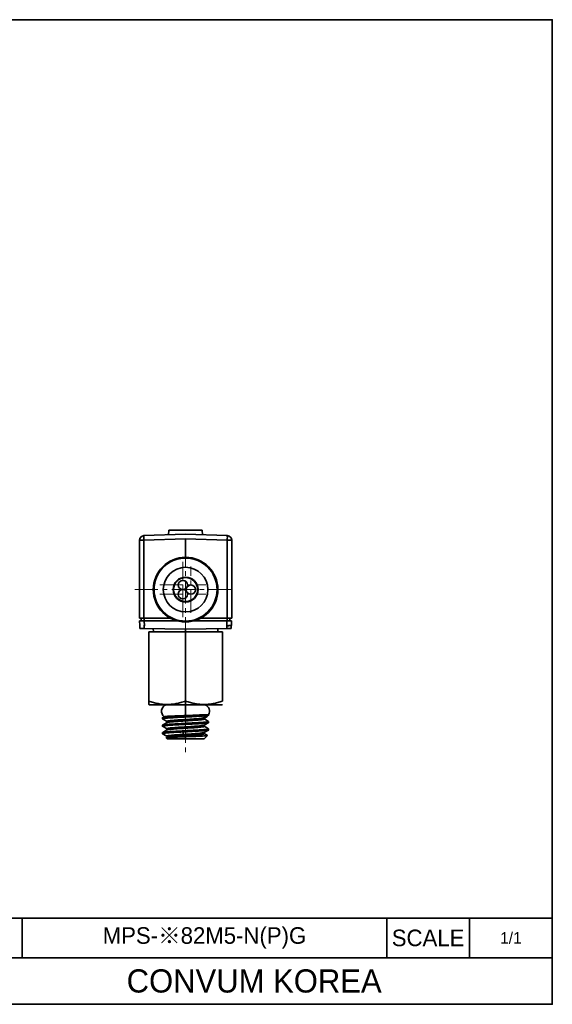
# Model space of a CAD drawing. Header units: millimetres. Extents: x 0 to 151, y 0 to 107.
# Tile 3 of 3: x 93 to 151, y 0 to 107. Entities that reach past the tile are written whole.
import ezdxf

# ---------------------------------------------------------------- set-up
doc = ezdxf.new("R2010")
doc.units = ezdxf.units.MM
doc.linetypes.add('CENTERX2', pattern=[4, 2.5, -0.5, 0.5, -0.5])
doc.layers.add('외형선', color=7, linetype='Continuous', lineweight=35)
doc.layers.add('중심선2', color=1, linetype='CENTERX2', lineweight=15)

msp = doc.modelspace()

# ---------------------------------------------------------------- linework, layer by layer
at = {"layer": '외형선'}
for p, q in [((109.21295664, 50.84633654), (109.2309063, 51.36034732)), ((109.21295664, 50.84633654), (109.2309063, 51.36034732)), ((109.2309063, 51.36034732), (112.86106476, 51.36034732)), ((109.2309063, 51.36034732), (112.86106476, 51.36034732)), ((112.87901441, 50.84633654), (112.86106476, 51.36034732)), ((112.87901441, 50.84633654), (112.86106476, 51.36034732)), ((106.04598553, 50.25289909), (106.52853578, 50.25289909)), ((106.04598553, 41.81034732), (106.04598553, 50.25289909)), ((106.04598553, 50.25289909), (106.52853578, 50.25289909)), ((106.04598553, 41.81034732), (106.04598553, 50.25289909)), ((111.04598553, 50.91034732), (106.52853578, 50.7525945)), ((111.04598553, 50.91034732), (106.52853578, 50.7525945)), ((111.04598553, 50.41065191), (106.52853578, 50.25289909)), ((111.04598553, 50.41065191), (106.52853578, 50.25289909)), ((106.52853578, 41.81034732), (106.52853578, 50.25289909)), ((106.52853578, 41.81034732), (106.52853578, 50.25289909)), ((115.56343527, 50.7525945), (111.04598553, 50.91034732)), ((115.56343527, 50.7525945), (111.04598553, 50.91034732)), ((115.56343527, 50.25289909), (111.04598553, 50.41065191)), ((111.04598553, 48.41034732), (111.04598553, 50.41065191)), ((111.04598553, 48.41034732), (111.04598553, 50.41065191)), ((115.56343527, 50.25289909), (111.04598553, 50.41065191)), ((115.56343527, 50.25289909), (115.56343527, 41.81034732)), ((116.04598553, 50.25289909), (115.56343527, 50.25289909)), ((115.56343527, 50.25289909), (115.56343527, 41.81034732)), ((116.04598553, 50.25289909), (115.56343527, 50.25289909)), ((116.04598553, 50.25289909), (116.04598553, 41.81034732)), ((116.04598553, 50.25289909), (116.04598553, 41.81034732)), ((111.04598553, 46.21034732), (111.04598553, 46.26031732)), ((111.04598553, 46.21034732), (111.04598553, 46.26031732)), ((111.94598553, 45.84843047), (111.94598553, 45.91429927)), ((111.94598553, 45.84843047), (111.94598553, 45.91429927)), ((109.89547349, 45.51559278), (109.83975187, 45.5165654)), ((109.89547349, 45.51559278), (109.83975187, 45.5165654)), ((112.04598553, 45.74100971), (112.04598553, 45.81278224)), ((112.04598553, 45.74100971), (112.04598553, 45.81278224)), ((112.19649756, 45.51559278), (112.25221918, 45.5165654)), ((112.19649756, 45.51559278), (112.25221918, 45.5165654)), ((109.89547349, 44.30510186), (109.83975187, 44.30412924)), ((109.89547349, 44.30510186), (109.83975187, 44.30412924)), ((112.19649756, 44.30510186), (112.25221918, 44.30412924)), ((112.19649756, 44.30510186), (112.25221918, 44.30412924)), ((110.59598553, 43.69071623), (110.59598553, 43.64092292)), ((110.59598553, 43.69071623), (110.59598553, 43.64092292)), ((111.49598553, 43.69071623), (111.49598553, 43.64095985)), ((111.49598553, 43.69071623), (111.49598553, 43.64095985)), ((106.52853578, 41.81034732), (106.04598553, 41.81034732)), ((106.52853578, 41.81034732), (106.04598553, 41.81034732)), ((106.24598553, 41.81034732), (106.24598553, 41.51034732)), ((106.24598553, 41.81034732), (106.24598553, 41.51034732)), ((106.52853578, 41.81034732), (109.42117785, 41.81034732)), ((106.52853578, 41.81034732), (109.42117785, 41.81034732)), ((106.54530029, 41.81034732), (106.54530029, 41.51034732)), ((106.54530029, 41.81034732), (106.54530029, 41.51034732)), ((112.67079321, 41.81034732), (115.56343527, 41.81034732)), ((112.67079321, 41.81034732), (115.56343527, 41.81034732)), ((115.54667076, 41.81034732), (115.54667076, 41.51034732)), ((115.54667076, 41.81034732), (115.54667076, 41.51034732)), ((116.04598553, 41.81034732), (115.56343527, 41.81034732)), ((116.04598553, 41.81034732), (115.56343527, 41.81034732)), ((115.84598553, 41.81034732), (115.84598553, 41.51034732)), ((115.84598553, 41.81034732), (115.84598553, 41.51034732)), ((106.06170786, 41.51034732), (106.08770188, 41.01435183)), ((106.06170786, 41.51034732), (106.08770188, 41.01435183)), ((106.08770188, 41.01435183), (106.08791175, 41.01034732)), ((106.08770188, 41.01435183), (106.08791175, 41.01034732)), ((106.56102263, 41.51034732), (106.54530029, 41.51034732)), ((106.56102263, 41.51034732), (106.58775486, 41.00026592)), ((106.56102263, 41.51034732), (110.21532314, 41.51034732)), ((106.56102263, 41.51034732), (106.58775486, 41.00026592)), ((106.56102263, 41.51034732), (110.21532314, 41.51034732)), ((111.04598553, 40.61034732), (106.56102263, 40.70080509)), ((111.04598553, 40.61034732), (106.56102263, 40.70080509)), ((107.54999127, 40.68085846), (107.55593491, 40.34034732)), ((111.04598553, 40.61034732), (115.53094842, 40.70080509)), ((111.04598553, 40.61034732), (115.53094842, 40.70080509)), ((111.04598553, 40.61034732), (111.04598553, 40.34034732)), ((111.04598553, 40.61034732), (111.04598553, 40.34034732)), ((111.87664791, 41.51034732), (115.53094842, 41.51034732)), ((111.87664791, 41.51034732), (115.53094842, 41.51034732)), ((114.53603614, 40.34034732), (114.54197978, 40.68085846)), ((115.53094842, 41.51034732), (115.50421619, 41.00026592)), ((115.53094842, 41.51034732), (115.50421619, 41.00026592)), ((115.54667076, 41.51034732), (115.53094842, 41.51034732)), ((116.00426917, 41.01435183), (116.0040593, 41.01034732)), ((116.00426917, 41.01435183), (116.0040593, 41.01034732)), ((116.03026319, 41.51034732), (116.00426917, 41.01435183)), ((116.03026319, 41.51034732), (116.00426917, 41.01435183)), ((107.04598553, 40.34034732), (111.04598553, 40.34034732)), ((107.04598553, 32.82648042), (107.04598553, 40.34034732)), ((107.04598553, 40.34034732), (111.04598553, 40.34034732)), ((107.04598553, 32.82648042), (107.04598553, 40.34034732)), ((111.04598553, 32.82648042), (111.04598553, 40.34034732)), ((111.04598553, 40.34034732), (115.04598553, 40.34034732)), ((111.04598553, 40.34034732), (115.04598553, 40.34034732)), ((111.04598553, 32.82648042), (111.04598553, 40.34034732)), ((115.04598553, 32.82648042), (115.04598553, 40.34034732)), ((115.04598553, 32.82648042), (115.04598553, 40.34034732)), ((107.04598553, 32.46921483), (107.09598553, 32.44034732)), ((111.04598553, 32.44034732), (107.09598553, 32.44034732)), ((111.04598553, 32.44034732), (107.09598553, 32.44034732)), ((111.04598553, 32.82648042), (111.04598553, 32.44034732)), ((111.04598553, 32.82648042), (111.04598553, 32.44034732)), ((114.99598553, 32.44034732), (111.04598553, 32.44034732)), ((114.99598553, 32.44034732), (111.04598553, 32.44034732)), ((111.04598553, 32.44034732), (111.04598553, 31.26767116)), ((111.04598553, 32.44034732), (111.04598553, 31.26767116)), ((114.99598553, 32.44034732), (115.04598553, 32.46921483)), ((108.54598553, 31.02808168), (108.54598553, 30.91261334)), ((110.46237314, 31.19807679), (110.48221069, 31.24713871)), ((110.46237451, 31.19806943), (110.48221201, 31.24713158)), ((113.54598553, 31.36618158), (113.11698321, 31.36618158)), ((113.54598553, 31.36618158), (113.11698321, 31.36618158)), ((113.54598553, 31.3126116), (113.54598553, 31.36618158)), ((108.54598553, 30.22808235), (108.54598553, 30.11261229)), ((111.04598553, 30.42808235), (111.04598553, 30.31261229)), ((111.04598553, 30.42808235), (111.04598553, 30.31261229)), ((113.54598553, 30.51261229), (113.54598553, 30.62808235)), ((108.54598553, 29.42808145), (108.54598553, 29.31261288)), ((108.93517461, 28.85115824), (109.04598553, 28.74034732)), ((110.80604407, 29.23287283), (110.75214246, 29.49764746)), ((110.75254813, 29.49575426), (110.75214359, 29.49774157)), ((110.80644874, 29.23096552), (110.75254813, 29.49575426)), ((110.78397801, 28.96946096), (110.8064457, 29.07982367)), ((110.78398078, 28.96946602), (110.80644823, 29.07982829)), ((110.80644786, 29.23088935), (110.80604407, 29.23287283)), ((111.04598553, 28.74034732), (111.04598553, 28.9789818)), ((111.04598553, 28.74034732), (111.04598553, 28.9789818)), ((113.04598553, 28.74034732), (113.40989802, 29.10425981)), ((113.54598553, 29.71261272), (113.54598553, 29.82808325)), ((111.04598553, 28.74034732), (109.04598553, 28.74034732)), ((111.04598552, 28.74034732), (109.04598553, 28.74034732)), ((113.04598553, 28.74034732), (111.04598552, 28.74034732)), ((113.04598553, 28.74034732), (111.04598553, 28.74034732)), ((150.7875264, 9.33446592), (86.1643008, 9.33446592)), ((93.3446592, 5.02625088), (93.3446592, 9.33446592)), ((132.8366304, 5.02625088), (132.8366304, 9.33446592)), ((141.8120784, 5.02625088), (141.8120784, 9.33446592)), ((150.7875264, 5.02625088), (86.1643008, 5.02625088))]:
    msp.add_line(p, q, dxfattribs=at)
msp.add_lwpolyline([(0, 0), (0, 106.62832224), (150.7875264, 106.62832224), (150.7875264, 0)], close=True, dxfattribs=at)
for points in [[(106.56102263, 41.51034732), (106.45545458, 41.51034732), (106.35553184, 41.51034732), (106.30149714, 41.51034732), (106.25227683, 41.51034732), (106.20787091, 41.51034732), (106.14945824, 41.51034732), (106.10587445, 41.51034732), (106.0923791, 41.51034732), (106.08133746, 41.51034732), (106.07274951, 41.51034732), (106.06170786, 41.51034732)], [(106.08859581, 41.01035324), (106.08791175, 41.01034732)], [(106.08791338, 41.0103163), (106.08791175, 41.01034732)], [(106.08791338, 41.0103163), (106.09313223, 41.01016723), (106.11059085, 41.00972023), (106.11598851, 41.00959028)], [(106.08791338, 41.0103163), (106.08812839, 41.00621351)], [(106.08791338, 41.0103163), (106.08812839, 41.00621351)], [(106.08812839, 41.00621351), (106.10365072, 40.71002988)], [(106.08812839, 41.00621351), (106.10365072, 40.71002988)], [(106.08816957, 41.01034212), (106.08916479, 41.01032205)], [(106.48255873, 41.00232819), (106.56103688, 41.00078157)], [(106.54670239, 41.00109392), (106.56103706, 41.0008048)], [(106.56103687, 41.00078157), (106.56102263, 40.70080509)], [(106.56103688, 41.00078157), (106.56102263, 40.70080509)], [(106.58775486, 41.00026592), (106.56103687, 41.00078157)], [(106.58775486, 41.00026592), (106.5610605, 41.00081995)], [(115.53091055, 41.00081995), (115.50421619, 41.00026592)], [(115.53093418, 41.00078157), (115.50421619, 41.00026592)], [(115.53093399, 41.0008048), (115.6223339, 41.00264825), (115.7107488, 41.00443151), (115.7923798, 41.00607793), (115.86554972, 41.0075537), (115.92425436, 41.00873773), (115.96860897, 41.00963232), (115.99500336, 41.01016467), (116.00380148, 41.01034212)], [(115.53093417, 41.00078157), (115.57771091, 41.00171108)], [(115.53093417, 41.00078157), (115.53094842, 40.70080509)], [(115.53093418, 41.00078157), (115.53094842, 40.70080509)], [(115.53093418, 41.00078157), (115.53094842, 40.70080509)], [(116.03026319, 41.51034732), (116.01922154, 41.51034732), (115.9860966, 41.51034732), (115.95764836, 41.51034732), (115.92364954, 41.51034732), (115.88410014, 41.51034732), (115.81401591, 41.51034732), (115.73643922, 41.51034732), (115.70314674, 41.51034732), (115.66947186, 41.51034732), (115.63541459, 41.51034732), (115.53094842, 41.51034732)], [(115.57771091, 41.00171108), (115.64519633, 41.00301618), (115.74703502, 41.00495286), (115.83251426, 41.0065916), (115.89989349, 41.00793241), (115.94909973, 41.00897529), (115.9813802, 41.00972023), (115.99883882, 41.01016723), (116.00405768, 41.0103163)], [(116.00384266, 41.00621351), (115.98832033, 40.71002988)], [(116.00384266, 41.00621351), (115.98832033, 40.71002988)], [(116.0040593, 41.01034732), (116.00337524, 41.01035324)], [(116.00405768, 41.0103163), (116.00384266, 41.00621351)], [(116.00405768, 41.0103163), (116.00384266, 41.00621351)], [(116.0040593, 41.01034732), (116.00405768, 41.0103163)], [(113.54598553, 31.3126116), (113.54592379, 31.31171748), (113.52976723, 31.29810145), (113.48523279, 31.28448542), (113.41282929, 31.27086939), (113.31338394, 31.25725337), (113.18803294, 31.24363734), (113.03820846, 31.23002131), (112.8656223, 31.21640529), (112.67224628, 31.20278926), (112.46028978, 31.18917323), (112.23217448, 31.17555721), (111.99050664, 31.16194118), (111.73804738, 31.14832515), (111.47768113, 31.13470913), (111.21238264, 31.1210931), (110.94518302, 31.10747707), (110.67913509, 31.09386105), (110.41727853, 31.08024502), (110.16260512, 31.06662899), (109.91802457, 31.05301297), (109.68633129, 31.03939694), (109.47017243, 31.02578091), (109.27201766, 31.01216489), (109.09413097, 30.99854886), (108.93854474, 30.98493283), (108.80703661, 30.9713168), (108.70110908, 30.95770078), (108.62197241, 30.94408475), (108.57053075, 30.93046872), (108.54737185, 30.9168527), (108.54598553, 30.91261334)], [(108.55107402, 31.03620735), (108.54598553, 31.02808168)], [(113.53622059, 31.30151551), (113.52977724, 31.29823656), (113.48545703, 31.28462053), (113.41295975, 31.27100449), (113.31332567, 31.25738845), (113.18797466, 31.24377242), (113.03832788, 31.23015638), (112.86581536, 31.21654034), (112.67229662, 31.2029243), (112.46024438, 31.18930827), (112.23217839, 31.17569223), (111.99061839, 31.16207619), (111.73815037, 31.14846015), (111.47771388, 31.13484412), (111.21236602, 31.12122808), (110.94516396, 31.10761204), (110.67916274, 31.09399601), (110.41735297, 31.08037997), (110.16265065, 31.06676393), (109.91796764, 31.05314789), (109.6862158, 31.03953186), (109.47018066, 31.02591582), (109.27211782, 31.01229978), (109.09414396, 30.99868375), (108.93837575, 30.98506771), (108.80689944, 30.97145167), (108.70117495, 30.95783563), (108.62207404, 30.9442196), (108.57044573, 30.93060356), (108.54713893, 30.91698752), (108.55271025, 30.90337149), (108.55550966, 30.90161807)], [(108.55417908, 31.03839357), (108.55107402, 31.03620735)], [(108.74554349, 31.14935491), (108.55267388, 31.03752973)], [(108.56205303, 31.04252551), (108.55417908, 31.03839357)], [(108.74503692, 31.14906106), (108.74627636, 31.14972746), (108.7627275, 31.1549835), (108.79119414, 31.16029874), (108.84356781, 31.16702605), (108.91434218, 31.17384586), (109.0032243, 31.18075817), (109.10974998, 31.18776298), (109.23315145, 31.1948603), (109.37260154, 31.20205012), (109.52719693, 31.20933244), (109.69575335, 31.21670726), (109.87696622, 31.22417459), (110.06948547, 31.23173442), (110.27179184, 31.23938675), (110.48221202, 31.24713158)], [(109.07214736, 30.67784975), (109.08061863, 30.67991291), (109.15108475, 30.6938451), (109.2441212, 30.70777728), (109.35891844, 30.72170947), (109.49400497, 30.73564166), (109.64753632, 30.74957385), (109.81766379, 30.76350603), (110.00253338, 30.77743822), (110.20002232, 30.79137041), (110.40761803, 30.80530259), (110.62277736, 30.81923478), (110.84295718, 30.83316697), (111.06559323, 30.84709915), (111.28803662, 30.86103134), (111.50761734, 30.87496353), (111.72166536, 30.88889571), (111.92753128, 30.9028279), (112.12282902, 30.91676009), (112.30535434, 30.93069227), (112.47290659, 30.94462446), (112.50282237, 30.94726757)], [(109.07214818, 30.67784975), (109.08060298, 30.67991604), (109.15094148, 30.6938481), (109.2441188, 30.70778017), (109.35905255, 30.72171223), (109.49407348, 30.7356443), (109.64748463, 30.74957637), (109.81758904, 30.76350843), (110.00256952, 30.7774405), (110.20008211, 30.79137256), (110.4076386, 30.80530463), (110.62275077, 30.81923669), (110.8429273, 30.83316876), (111.06558788, 30.84710083), (111.28805276, 30.86103289), (111.50763698, 30.87496496), (111.72165555, 30.88889702), (111.92748607, 30.90282909), (112.12280116, 30.91676115), (112.30536038, 30.93069322), (112.47292332, 30.94462528), (112.50282627, 30.94726757)], [(109.88994429, 31.22474092), (110.00499597, 31.22928062), (110.23630446, 31.23809454), (110.48220969, 31.24714407)], [(110.46237212, 31.19808235), (110.71101922, 31.21106375), (110.9621364, 31.22418137), (111.21497532, 31.23753252), (111.46613173, 31.25107664), (111.71216742, 31.26476663), (111.95063686, 31.27860251), (112.18400622, 31.29288597), (112.40433604, 31.30729464), (112.60954944, 31.32182854), (112.79778213, 31.33648767), (112.96700641, 31.35123592)], [(110.46237314, 31.19807679), (110.71138582, 31.21103785), (110.96368208, 31.22418939), (111.21663469, 31.23753142), (111.46762862, 31.25106394), (111.71406557, 31.26478695), (111.95345861, 31.27870045), (112.18351139, 31.29280443), (112.40196956, 31.3070989), (112.60660563, 31.32158385), (112.79522441, 31.3362593), (112.96587015, 31.35112523), (112.96705587, 31.35123538)], [(110.48220969, 31.24714407), (110.54479078, 31.24944266)], [(110.48221069, 31.24713872), (110.54479808, 31.24945049)], [(110.54479078, 31.24944266), (110.66727891, 31.25391757), (110.70507686, 31.2552936)], [(110.54479808, 31.24945049), (110.66730964, 31.25392913), (110.70507909, 31.25529915)], [(110.70507686, 31.2552936), (110.85559473, 31.26076026), (111.04598553, 31.26767116)], [(110.70507909, 31.25529915), (110.85561206, 31.26071955), (111.04599426, 31.26750997)], [(111.04598553, 31.26767116), (111.25336624, 31.27538046), (111.45861298, 31.283184), (111.6602697, 31.29108083), (111.85695789, 31.29906999), (112.04738454, 31.30715047), (112.230349, 31.31532126), (112.40474852, 31.3235813), (112.56958265, 31.33192951), (112.72392327, 31.34036291)], [(111.04599426, 31.26750997), (111.05007059, 31.26766036)], [(111.05007059, 31.26766036), (111.24937144, 31.27507963), (111.45135411, 31.28276801), (111.65052341, 31.29057512), (111.84552067, 31.29850095), (112.03511534, 31.30654551), (112.2181261, 31.31470879), (112.39340225, 31.32299079), (112.55982489, 31.33139151), (112.71630796, 31.33991096), (112.72420167, 31.34035997)], [(112.50282237, 30.94726757), (112.62328876, 30.95855665), (112.75462677, 30.97248883), (112.86562042, 30.98642102), (112.95502855, 31.00035321), (113.02161002, 31.01428539)], [(112.50282627, 30.94726757), (112.62326282, 30.95855735), (112.75457928, 30.97248941), (112.86558272, 30.98642148), (112.95501298, 31.00035354), (113.02160989, 31.01428561)], [(112.72392327, 31.34036291), (112.72395637, 31.34036479), (112.86708223, 31.34888601), (112.99720844, 31.35741784)], [(112.72420167, 31.34035997), (112.86183516, 31.34854913), (112.99562238, 31.35730603), (112.99723498, 31.35741745)], [(112.96700641, 31.35123592), (112.96739493, 31.35127201), (113.11698321, 31.36618158)], [(112.96705587, 31.35123538), (113.11698324, 31.36618165)], [(113.02431685, 31.00469806), (113.01403681, 31.00451356), (112.99363132, 31.00435257), (112.97484885, 31.00434887)], [(113.46294886, 31.25886112), (113.44762713, 31.25034361), (113.41444592, 31.23531076), (113.36219631, 31.21589661), (113.3048886, 31.19721765), (113.24633976, 31.17928962), (113.20352398, 31.16634508), (113.16286585, 31.15383663), (113.12524764, 31.1417694), (113.09136535, 31.13014813), (113.0655125, 31.12048449), (113.04293288, 31.11113453), (113.02377344, 31.10210308), (113.01550061, 31.09770825), (113.00810251, 31.09339477), (113.00157596, 31.08916319), (112.99591327, 31.08501407), (112.98712658, 31.0769653), (112.97909594, 31.06187998), (112.98073136, 31.05068371), (112.98822388, 31.04012054), (112.99941596, 31.03051935), (113.01160545, 31.021901), (113.02161015, 31.01428516)], [(112.99720844, 31.35741784), (112.99828131, 31.35749201), (113.11698321, 31.36618158)], [(112.99723498, 31.35741745), (113.11698324, 31.36618165)], [(113.02160989, 31.01428561), (113.02492725, 31.01265194), (113.0305566, 31.01114558), (113.03735272, 31.00975298), (113.04387413, 31.00847385), (113.04838707, 31.00732277), (113.04929612, 31.00673785)], [(113.02161015, 31.01428516), (113.02777881, 31.01164739), (113.03766731, 31.00945216), (113.04021884, 31.00896675), (113.0426421, 31.00850529), (113.04484788, 31.00806712), (113.04674166, 31.0076516), (113.04822373, 31.00725812), (113.04918916, 31.00688609), (113.04952789, 31.00653496), (113.04912482, 31.00620418), (113.04831343, 31.00597944)], [(113.04360353, 31.00553305), (113.03946915, 31.0052468), (113.02908212, 31.00482235), (113.02431685, 31.00469806)], [(113.07017261, 30.90958828), (113.05963495, 30.91871075), (113.05052877, 30.9315483), (113.04461504, 30.94454193), (113.04141204, 30.9562317), (113.04017044, 30.96596405), (113.04012989, 30.97398844), (113.0418503, 30.98654057), (113.04377348, 30.99360124), (113.04624601, 31.00025755), (113.0480041, 31.00414038)], [(113.04929612, 31.00673785), (113.04886695, 31.00633097), (113.04585751, 31.00575818), (113.04360353, 31.00553305)], [(113.45728461, 31.25575082), (113.53428228, 31.30039193)], [(108.54598553, 30.11261229), (108.55802371, 30.12511229), (108.59402233, 30.13761229), (108.65363469, 30.15011229), (108.73628669, 30.16261229), (108.84118237, 30.17511229), (108.9673115, 30.18761229), (109.11345939, 30.20011229), (109.27821857, 30.21261229), (109.46000232, 30.22511229), (109.65705994, 30.23761229), (109.86749368, 30.25011229), (110.08927695, 30.26261229), (110.32027383, 30.27511229), (110.55825972, 30.28761229), (110.80094268, 30.30011229), (111.04598553, 30.31261229)], [(108.55802371, 30.24058235), (108.54598553, 30.22808235)], [(108.55838074, 30.09992813), (108.55802371, 30.10011229), (108.54598553, 30.11261229)], [(108.55563074, 30.23926993), (108.54599617, 30.22807224)], [(108.55565265, 30.10161126), (108.54606001, 30.1126897), (108.55791536, 30.12518507), (108.59399505, 30.13768044), (108.6538114, 30.15017581), (108.73652289, 30.16267119), (108.84128508, 30.17516656), (108.96725351, 30.18766193), (109.11347418, 30.2001573), (109.27838281, 30.21265268), (109.4602039, 30.22514805), (109.65716178, 30.23764342), (109.8674808, 30.25013879), (110.08928729, 30.26263417), (110.32035153, 30.27512954), (110.55836296, 30.28762491), (110.80101107, 30.30012028), (111.04598535, 30.31261566)], [(108.55267925, 30.90325853), (108.78785774, 30.7668977), (109.01643957, 30.63423164)], [(108.55273694, 30.1033014), (108.78778367, 29.96700122), (109.01359539, 29.83593168)], [(109.02258064, 30.51014634), (108.78781484, 30.37389332), (108.55281901, 30.23764029)], [(111.04598569, 30.42807912), (110.80094673, 30.41557848), (110.5582565, 30.40307785), (110.32027172, 30.39057721), (110.08929336, 30.37807658), (109.86749968, 30.36557594), (109.65705253, 30.35307531), (109.46002559, 30.34057467), (109.27823405, 30.32807404), (109.11344596, 30.3155734), (108.96733552, 30.30307277), (108.84120596, 30.29057214), (108.73626893, 30.2780715), (108.65365394, 30.26557087), (108.59405123, 30.25307023), (108.55800469, 30.2405696), (108.55563074, 30.23926993)], [(111.04598553, 30.42808235), (110.80094268, 30.41558235), (110.55825972, 30.40308235), (110.32027383, 30.39058235), (110.08927695, 30.37808235), (109.86749368, 30.36558235), (109.65705994, 30.35308235), (109.46000232, 30.34058235), (109.27821857, 30.32808235), (109.11345939, 30.31558235), (108.9673115, 30.30308235), (108.84118237, 30.29058235), (108.73628669, 30.27808235), (108.65363469, 30.26558235), (108.59402233, 30.25308235), (108.55802371, 30.24058235)], [(109.00810057, 30.644703), (109.01051069, 30.6520519), (109.03362595, 30.66598397), (109.07214818, 30.67784975)], [(109.01933891, 30.63245011), (109.01175753, 30.63811984), (109.00810057, 30.644703)], [(109.01970568, 29.83238292), (109.0083233, 29.84398171), (109.0169246, 29.85791389), (109.0500443, 29.87184608), (109.10714195, 29.88577827), (109.18726822, 29.89971045), (109.28946997, 29.91364264), (109.41278451, 29.92757483), (109.55582803, 29.94150701), (109.71663802, 29.9554392), (109.89320994, 29.96937139), (110.08353928, 29.98330357), (110.28551466, 29.99723576), (110.49662232, 30.01116795), (110.71425378, 30.02510013), (110.93580059, 30.03903232), (111.15865326, 30.05296451), (111.38018986, 30.06689669), (111.59778038, 30.08082888), (111.80879465, 30.09476107), (112.01060513, 30.10869325), (112.20078226, 30.12262544), (112.37722931, 30.13655763), (112.53788152, 30.15048981), (112.6806741, 30.164422), (112.80368634, 30.17835419), (112.90567855, 30.19228637), (112.9856122, 30.20621856), (113.04244877, 30.22015075), (113.07257092, 30.23242023)], [(109.02000729, 30.63215986), (109.01189007, 30.63811635), (109.01036354, 30.65204854), (109.03346438, 30.66598072), (109.07214736, 30.67784975)], [(109.01737797, 30.50704443), (109.01983062, 30.50854935)], [(109.0277125, 30.51416133), (109.01974385, 30.50835091)], [(109.01983062, 30.50854935), (109.02645757, 30.51196836)], [(109.01983956, 29.70853117), (109.03248956, 29.71456744), (109.08388518, 29.72968038), (109.16297212, 29.74479332), (109.26850371, 29.75990626), (109.39905326, 29.7750192), (109.55281588, 29.79013215), (109.72753456, 29.80524509), (109.92085414, 29.82035803), (110.12999124, 29.83547097), (110.35200219, 29.85058391), (110.58380719, 29.86569686), (110.82209795, 29.8808098), (111.06353876, 29.89592274), (111.30474418, 29.91103568), (111.54230254, 29.92614862), (111.77286363, 29.94126157), (111.99322537, 29.95637451), (112.20022725, 29.97148745), (112.39099389, 29.98660039), (112.56286401, 30.00171333), (112.71332766, 30.01682628), (112.84038565, 30.03193922), (112.94216772, 30.04705216), (113.01724349, 30.0621651), (113.06464526, 30.07727805), (113.08355919, 30.09239099), (113.08364239, 30.09694663)], [(109.02141993, 30.63119725), (109.03010106, 30.62395726), (109.0383348, 30.61358024), (109.04410791, 30.60322898), (109.04775435, 30.59407037), (109.05005421, 30.58554577), (109.05165496, 30.5716963), (109.04935569, 30.55191682), (109.04728962, 30.54504021), (109.04256485, 30.53405588), (109.03372162, 30.52050611), (109.0277125, 30.51416133)], [(109.02645757, 30.51196836), (109.03497143, 30.51555336), (109.08824044, 30.53066631), (109.16901688, 30.54577925), (109.27627941, 30.56089219), (109.40838351, 30.57600513), (109.56355779, 30.59111807), (109.73960893, 30.60623102), (109.93399973, 30.62134396), (110.14408446, 30.6364569), (110.36683914, 30.65156984), (110.59914487, 30.66668279), (110.8377571, 30.68179573), (111.07928791, 30.69690867), (111.32034514, 30.71202161), (111.55755698, 30.72713455), (111.78756067, 30.7422475), (112.00711663, 30.75736044), (112.21318288, 30.77247338), (112.40277979, 30.78758632), (112.57330776, 30.80269926), (112.72236062, 30.81781221), (112.84776654, 30.83292515), (112.9478856, 30.84803809), (113.02119224, 30.86315103), (113.06670548, 30.87826397), (113.07251918, 30.88134456)], [(111.04598535, 30.31261566), (111.29096989, 30.32511976), (111.53364016, 30.33762386), (111.77166646, 30.35012797), (112.00271909, 30.36263207), (112.22447094, 30.37513617), (112.43477439, 30.38764028), (112.63177366, 30.40014438), (112.81363969, 30.41264848), (112.97854342, 30.42515259), (113.12467025, 30.43765669), (113.25061642, 30.45016079), (113.3554376, 30.4626649), (113.43821366, 30.475169), (113.49802446, 30.4876731), (113.53398977, 30.50017721), (113.53683522, 30.50176993)], [(113.54598553, 30.62808235), (113.53394734, 30.61558235), (113.49794873, 30.60308235), (113.43833637, 30.59058235), (113.35568436, 30.57808235), (113.25078869, 30.56558235), (113.12465956, 30.55308235), (112.97851166, 30.54058235), (112.81375248, 30.52808235), (112.63196874, 30.51558235), (112.43491111, 30.50308235), (112.22447737, 30.49058235), (112.00269411, 30.47808235), (111.77169722, 30.46558235), (111.53371133, 30.45308235), (111.29102838, 30.44058235), (111.04598553, 30.42808235)], [(111.04598553, 30.31261229), (111.29102838, 30.32511229), (111.53371133, 30.33761229), (111.77169722, 30.35011229), (112.00269411, 30.36261229), (112.22447737, 30.37511229), (112.43491111, 30.38761229), (112.63196874, 30.40011229), (112.81375248, 30.41261229), (112.97851166, 30.42511229), (113.12465956, 30.43761229), (113.25078869, 30.45011229), (113.35568436, 30.46261229), (113.43833637, 30.47511229), (113.49794873, 30.48761229), (113.53394734, 30.50011229), (113.54598553, 30.51261229)], [(113.4880109, 30.60061032), (113.43834027, 30.59057572), (113.35567056, 30.57807598), (113.25074784, 30.56557624), (113.12465625, 30.5530765), (112.97850452, 30.54057676), (112.81371757, 30.52807703), (112.63195935, 30.51557729), (112.43490895, 30.50307755), (112.22445296, 30.49057781), (112.00268189, 30.47807807), (111.77169751, 30.46557833), (111.53370051, 30.45307859), (111.29101805, 30.44057886), (111.04598569, 30.42807912)], [(113.00425205, 30.21019993), (113.04220916, 30.22015783), (113.07173786, 30.23209895)], [(113.07031571, 30.1096494), (113.06247442, 30.1160172), (113.05511493, 30.12477133), (113.04998372, 30.13305681), (113.04668389, 30.13987629), (113.04478416, 30.14468216), (113.0435119, 30.14851788), (113.04257903, 30.15184951), (113.04030261, 30.1745355), (113.04250358, 30.18879874), (113.0445416, 30.19559216), (113.04917532, 30.20642692), (113.05797896, 30.22000279), (113.0637227, 30.22613875)], [(113.0637227, 30.22613875), (113.07204881, 30.23227721)], [(113.07149765, 30.90890036), (113.06931231, 30.91016946)], [(113.06971732, 30.23076318), (113.30464035, 30.36711997), (113.53977932, 30.50347675)], [(113.07696355, 30.90572619), (113.07149765, 30.90890036)], [(113.07251918, 30.88134456), (113.08383451, 30.89337692), (113.07220437, 30.90848986), (113.07209748, 30.90855202)], [(113.07507464, 30.10683421), (113.07277023, 30.10817243)], [(113.53444695, 29.84034469), (113.30426609, 29.9738135), (113.07507464, 30.10683421)], [(113.53912672, 30.63762817), (113.30410339, 30.77389882), (113.07696355, 30.90572619)], [(113.53630599, 30.63926304), (113.54599541, 30.62807904)], [(113.53772262, 30.63843713), (113.54598553, 30.62808235)], [(113.54599541, 30.62807904), (113.54599542, 30.62807493), (113.54231479, 30.62117136)], [(108.54598553, 29.31261288), (108.54657741, 29.31538294), (108.56000425, 29.32610231), (108.59104112, 29.33682169), (108.63946815, 29.34754106), (108.70494231, 29.35826043), (108.78699978, 29.36897981), (108.88505931, 29.37969918), (108.99842625, 29.39041856), (109.12629755, 29.40113793), (109.26776741, 29.4118573), (109.42183369, 29.42257668), (109.58740502, 29.43329605), (109.76330854, 29.44401543), (109.9482982, 29.4547348), (110.14106358, 29.46545417), (110.34023919, 29.47617355), (110.54441411, 29.48689292), (110.75214203, 29.49761229)], [(108.54598553, 29.42808145), (108.54981485, 29.43513044)], [(108.54620076, 29.42629614), (108.54647168, 29.43060637)], [(108.54653843, 29.31540588), (108.54657212, 29.31548883), (108.55985153, 29.32620405), (108.59091711, 29.33691926), (108.63950632, 29.34763447), (108.70508303, 29.35834969), (108.78710485, 29.3690649), (108.88502942, 29.37978012), (108.99831416, 29.39049533), (109.12627915, 29.40121055), (109.26787272, 29.41192576), (109.42198091, 29.42264097), (109.58748977, 29.43335619), (109.76328538, 29.4440714), (109.94823934, 29.45478662), (110.14104011, 29.46550183), (110.3402506, 29.47621705), (110.54443128, 29.48693226), (110.75214266, 29.49764747)], [(108.55578385, 29.30151632), (108.5509664, 29.30477362), (108.54653843, 29.31540588)], [(108.54981485, 29.43513044), (108.55250716, 29.43728108), (108.58156669, 29.44958944), (108.63363833, 29.4618978), (108.70823585, 29.47420616), (108.80466267, 29.48651452), (108.92201838, 29.49882288), (109.05920716, 29.51113124), (109.21494796, 29.5234396), (109.38778651, 29.53574796), (109.57610891, 29.54805632), (109.77815663, 29.56036468), (109.99204301, 29.57267304), (110.21577084, 29.5849814), (110.44725099, 29.59728976), (110.68432198, 29.60959812), (110.92477008, 29.62190648), (111.16635007, 29.63421483), (111.40680612, 29.64652319), (111.64389292, 29.65883155), (111.87539662, 29.67113991), (112.09915549, 29.68344827), (112.31308013, 29.69575663), (112.51517296, 29.70806499), (112.70354691, 29.72037335), (112.87644297, 29.73268171), (113.03224669, 29.74499007), (113.16950321, 29.75729843), (113.28693088, 29.76960679), (113.38343317, 29.78191515), (113.45810898, 29.79422351), (113.510261, 29.80653187), (113.53940225, 29.81884023), (113.54596798, 29.82760527)], [(108.56827996, 29.44657227), (108.5527797, 29.43758817)], [(108.55294364, 29.30316267), (109.02006933, 29.03215044)], [(108.55559189, 29.43921814), (108.58158559, 29.44957286), (108.63361202, 29.46188107), (108.70824388, 29.47418928), (108.80468572, 29.4864975), (108.92199994, 29.49880571), (109.05920638, 29.51111392), (109.2149699, 29.52342213), (109.38777853, 29.53573034), (109.57610226, 29.54803855), (109.77817273, 29.56034677), (109.99204448, 29.57265498), (110.21576353, 29.58496319), (110.44725846, 29.5972714), (110.684329, 29.60957961), (110.92476801, 29.62188782), (111.16634889, 29.63419604), (111.40681342, 29.64650425), (111.64390059, 29.65881246), (111.8753896, 29.67112067), (112.09915815, 29.68342888), (112.31309873, 29.69573709), (112.51516494, 29.7080453), (112.70354187, 29.72035352), (112.87646938, 29.73266173), (113.03224312, 29.74496994), (113.16949009, 29.75727815), (113.2869592, 29.76958636), (113.38343844, 29.78189457), (113.45809008, 29.79420279), (113.51028516, 29.806511), (113.53941821, 29.81881921), (113.54524014, 29.83112742), (113.53640927, 29.83920736)], [(109.02259626, 29.71013205), (108.78780334, 29.57386011), (108.56827996, 29.44657227)], [(108.93338139, 28.85308211), (108.9341451, 28.85218168)], [(110.78397999, 28.96947218), (110.56889578, 28.96150751), (110.35998524, 28.95354284), (110.15923996, 28.94557816), (109.96855761, 28.93761349), (109.78972399, 28.92964882), (109.62439632, 28.92168415), (109.47408793, 28.91371947), (109.34015449, 28.9057548), (109.22378181, 28.89779013), (109.12597548, 28.88982545), (109.04755231, 28.88186078), (108.98913367, 28.87389611), (108.95114086, 28.86593143), (108.93379241, 28.85796676), (108.93415165, 28.8521812)], [(108.9341451, 28.85218168), (108.93561016, 28.85095453)], [(110.78398076, 28.96946602), (110.56890005, 28.96150137), (110.35998196, 28.95353672), (110.1592434, 28.94557207), (109.96858068, 28.93760742), (109.78973106, 28.92964277), (109.62439409, 28.92167812), (109.47411664, 28.91371347), (109.34017006, 28.90574882), (109.22377487, 28.89778417), (109.12600709, 28.88981952), (109.04757763, 28.88185487), (108.9891239, 28.87389023), (108.95116967, 28.86592558), (108.93647697, 28.8601116)], [(109.01987292, 28.90853185), (108.93801147, 28.86100347)], [(109.01359539, 29.83593168), (109.02260173, 29.83070103)], [(109.02037006, 29.03198331), (109.01879943, 29.03291362), (109.01789558, 29.03348009)], [(109.01991796, 29.03224287), (109.04033896, 29.01082037), (109.04820637, 28.99318035), (109.05170326, 28.9735805), (109.04893964, 28.9501847), (109.04048098, 28.9303392), (109.0196844, 28.90846584)], [(109.01995031, 29.83213912), (109.04076726, 29.81014117), (109.04911198, 29.79042009), (109.0518486, 29.76729759), (109.04835935, 29.74760048), (109.0456122, 29.74012237), (109.04048412, 29.72993706), (109.02342934, 29.71063457)], [(109.02342934, 29.71063457), (109.02005685, 29.70851095)], [(109.02015974, 28.90873831), (109.02735805, 28.91238428), (109.03121473, 28.91405264)], [(110.28163827, 29.04581623), (110.31618621, 29.04812487), (110.39256018, 29.05318204), (110.47960352, 29.05887853), (110.57753487, 29.06521434), (110.68648301, 29.0721895), (110.80645141, 29.07980404)], [(110.57289163, 29.21606098), (110.58361321, 29.21674916), (110.8064477, 29.23089036)], [(113.54598553, 29.71261272), (113.54164955, 29.70511229), (113.51374984, 29.69214354), (113.46026992, 29.67917479), (113.38176414, 29.66620604), (113.27904628, 29.65323729), (113.15318108, 29.64026854), (113.00547323, 29.62729979), (112.83745383, 29.61433104), (112.65086453, 29.60136229), (112.44763947, 29.58839354), (112.22988521, 29.57542479), (111.99985896, 29.56245604), (111.7599451, 29.54948729), (111.51263051, 29.53651854), (111.26047881, 29.52354979), (111.00610372, 29.51058104), (110.75214203, 29.49761229)], [(113.53673173, 29.70165344), (113.51386987, 29.69228323), (113.46018764, 29.67931379), (113.38166084, 29.66634435), (113.27911042, 29.65337491), (113.15335816, 29.64040547), (113.00550622, 29.62743602), (112.83734431, 29.61446658), (112.65076558, 29.60149714), (112.44766315, 29.5885277), (112.22994254, 29.57555826), (111.99981669, 29.56258882), (111.75981909, 29.54961938), (111.51249822, 29.53664993), (111.26040257, 29.52368049), (111.0060862, 29.51071105), (110.75214431, 29.49774161)], [(110.88723886, 28.97323818), (110.78397999, 28.96947218)], [(110.88764178, 28.97323818), (110.78398136, 28.96946115)], [(110.80644816, 29.23096549), (111.028887, 29.24489767), (111.25149516, 29.25882986), (111.47165499, 29.27276205), (111.68678697, 29.28669423), (111.89431499, 29.30062642), (112.09166297, 29.31455861), (112.27635392, 29.32849079), (112.44635175, 29.34242298), (112.59974282, 29.35635517), (112.73461355, 29.37028736), (112.84909056, 29.38421954), (112.94188798, 29.39815173), (113.01216502, 29.41208392), (113.05909192, 29.4260161), (113.07246259, 29.43233945)], [(110.8064482, 29.23098094), (111.02888571, 29.24491301), (111.25148704, 29.25884508), (111.47163519, 29.27277715), (111.68675928, 29.28670922), (111.89429347, 29.30064129), (112.09167195, 29.31457336), (112.27637936, 29.32850543), (112.44633667, 29.3424375), (112.59968836, 29.35636957), (112.73458076, 29.37030164), (112.84916281, 29.38423371), (112.94193764, 29.39816578), (113.01211617, 29.41209785), (113.05899351, 29.42602992), (113.07257504, 29.43246004)], [(110.80644882, 29.07982387), (111.0478007, 29.09493681), (111.28912018, 29.11004975), (111.52700853, 29.1251627), (111.75814875, 29.14027564), (111.97924968, 29.15538858), (112.18721294, 29.17050152), (112.37915249, 29.18561446), (112.55227645, 29.20072741), (112.70424497, 29.21584035), (112.83287654, 29.23095329), (112.93631947, 29.24606623), (113.01323214, 29.26117917), (113.06239329, 29.27629212), (113.08320658, 29.29140506), (113.07538201, 29.306518), (113.07206178, 29.30859244)], [(110.93034884, 28.97480254), (110.88723886, 28.97323818)], [(110.93079386, 28.97480254), (110.91447593, 28.97421145), (110.88764178, 28.97323818)], [(111.04598553, 28.9789818), (110.93034884, 28.97480254)], [(111.04598667, 28.97896175), (110.93079386, 28.97480254)], [(111.04598553, 28.9789818), (111.27294057, 28.98714947), (111.49921557, 28.99531715), (111.72247057, 29.00348482), (111.94037998, 29.01165249), (112.15065677, 29.01982016), (112.35107649, 29.02798784), (112.53950075, 29.03615551), (112.71390001, 29.04432318), (112.87237538, 29.05249085), (113.01317922, 29.06065853), (113.13473432, 29.0688262), (113.23565142, 29.07699387), (113.31474492, 29.08516154), (113.37104658, 29.09332922), (113.40381706, 29.10149689), (113.41140784, 29.10576964)], [(111.04598667, 28.97896175), (111.27294456, 28.98712961), (111.49921076, 28.99529747), (111.72246964, 29.00346533), (111.94039376, 29.01163319), (112.15065217, 29.01980105), (112.35107092, 29.02796891), (112.5395221, 29.03613677), (112.71389598, 29.04430463), (112.87236512, 29.05247249), (113.01320544, 29.06064035), (113.1347305, 29.06880821), (113.2356364, 29.07697607), (113.31477285, 29.08514393), (113.37104286, 29.09331179), (113.403798, 29.10147965), (113.40384149, 29.10149671)], [(113.07237446, 29.3083123), (113.05821691, 29.32064416), (113.04937363, 29.3342625), (113.04472301, 29.34512468), (113.04267902, 29.35193151), (113.04040172, 29.37291056), (113.04274299, 29.38893555), (113.04402766, 29.39340272), (113.04494779, 29.39611409), (113.04684505, 29.40092643), (113.05013826, 29.40775333), (113.05525863, 29.41604725), (113.06260809, 29.42481109), (113.06409233, 29.42623263)], [(113.40635037, 29.11462374), (113.30407623, 29.17393701), (113.06928957, 29.31020237)], [(113.06954007, 29.43064242), (113.07213196, 29.43214752)], [(113.07041902, 29.43116682), (113.07242065, 29.43236872)], [(113.07213196, 29.43214752), (113.30443606, 29.56696689), (113.52506548, 29.69489178)], [(113.07246259, 29.43233945), (113.07364008, 29.4330437)], [(113.40384149, 29.10149671), (113.41258157, 29.10964751), (113.408629, 29.11330281)], [(113.41140784, 29.10576964), (113.41255511, 29.10966456), (113.40659285, 29.11435843)], [(113.52506548, 29.69489178), (113.53476968, 29.70051634)], [(113.54598553, 29.82808325), (113.54526062, 29.83114859), (113.53527779, 29.83987087)], [(113.54506041, 29.70892444), (113.54188732, 29.70525267), (113.53673173, 29.70165344)], [(113.54549618, 29.71552445), (113.54506041, 29.70892444)], [(113.54596798, 29.82760527), (113.54598553, 29.82808325)]]:
    msp.add_lwpolyline(points, dxfattribs=at)
for centre, radius in [((111.04598553, 44.91034732), 3.5), ((111.04598553, 44.91034732), 3.41242004), ((111.04598553, 44.91034732), 2.41257235), ((111.04598553, 44.91034732), 1.35), ((111.04598553, 44.91034732), 1.3), ((110.75731039, 45.41034732), 0.5), ((110.75731039, 44.41034732), 0.5), ((111.6233358, 44.91034732), 0.5)]:
    msp.add_circle(centre, radius, dxfattribs=at)
for centre, radius, start, end in [((106.54598553, 50.25289909), 0.5, 92, 180), ((106.54598553, 50.25289909), 0.5, 92, 180), ((115.54598553, 50.25289909), 0.5, 0, 88), ((115.54598553, 50.25289909), 0.5, 0, 88), ((111.04598553, 44.91034732), 1.3, 90, 270), ((110.75731039, 45.41034732), 0.5, 90, 270), ((110.75731039, 45.41034732), 0.5, 270, 90), ((111.04598553, 44.91034732), 1.3, 270, 90), ((110.75731039, 44.41034732), 0.5, 90, 270), ((110.75731039, 44.41034732), 0.5, 270, 90), ((111.6233358, 44.91034732), 0.5, 90, 270), ((111.6233358, 44.91034732), 0.5, 270, 90), ((109.19598553, 31.74034732), 0.75, 111.0394697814, 232.4860550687), ((112.89598553, 31.74034732), 0.75, 330.0735651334, 68.9605302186), ((112.89598553, 31.74034732), 0.75, 281.6547338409, 319.0597008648), ((112.89598553, 31.74034732), 0.75, 319.0597008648, 319.3659768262), ((112.89598553, 31.74034732), 0.75, 319.3659768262, 320.4923406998)]:
    msp.add_arc(centre, radius, start, end, dxfattribs=at)
for centre, major_axis, start_param, end_param in [((106.54598553, 50.25289909), (-0.01744975, 0.49969541), 0, 1.5695783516), ((106.54598553, 50.25289909), (-0.01744975, 0.49969541), 0, 1.5695783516), ((115.54598553, 50.25289909), (-0.01744975, -0.49969541), 1.572014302, 3.1415926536), ((115.54598553, 50.25289909), (-0.01744975, -0.49969541), 1.572014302, 3.1415926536)]:
    msp.add_ellipse(centre, major_axis=major_axis, ratio=0.0348782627, start_param=start_param, end_param=end_param, dxfattribs=at)
for points in [[(106.56102263, 40.70080509), (106.53922988, 40.70124463), (106.49607821, 40.70211496), (106.43205244, 40.70340631), (106.37052793, 40.7046472), (106.31299641, 40.70580756), (106.26051586, 40.70686605), (106.21402499, 40.70780373), (106.17479378, 40.70859499), (106.14342139, 40.70922774), (106.12053432, 40.70968935), (106.10675364, 40.7099673), (106.10365072, 40.71002988), (106.10365072, 40.71002988)], [(115.98832033, 40.71002988), (115.98832033, 40.71002988), (115.98521731, 40.7099673), (115.97143735, 40.70968937), (115.94854962, 40.70922774), (115.91717943, 40.70859503), (115.87794939, 40.7078038), (115.83145901, 40.70686612), (115.77897857, 40.70580764), (115.72144335, 40.70464721), (115.6599208, 40.70340635), (115.59589275, 40.70211496), (115.55274112, 40.70124463), (115.53094842, 40.70080509)], [(111.04598553, 32.82648042), (110.9570759, 32.79684388), (110.78154878, 32.74131014), (110.52607953, 32.66958935), (110.27551099, 32.60870566), (110.02807253, 32.55849232), (109.78200576, 32.51895401), (109.53662114, 32.49038835), (109.29132051, 32.47308103), (109.04598491, 32.46728172), (108.80064886, 32.47308111), (108.5553487, 32.49038846), (108.30996377, 32.51895422), (108.0638974, 32.55849253), (107.81645882, 32.60870594), (107.56589111, 32.66958947), (107.31042247, 32.74131008), (107.13489528, 32.79684384), (107.04598553, 32.82648042)], [(111.04598553, 32.82648042), (110.9570759, 32.79684388), (110.78154878, 32.74131014), (110.52607953, 32.66958935), (110.27551099, 32.60870566), (110.02807253, 32.55849232), (109.78200576, 32.51895401), (109.53662114, 32.49038835), (109.29132051, 32.47308103), (109.04598491, 32.46728172), (108.80064886, 32.47308111), (108.5553487, 32.49038846), (108.30996377, 32.51895422), (108.0638974, 32.55849253), (107.81645882, 32.60870594), (107.56589111, 32.66958947), (107.31042247, 32.74131008), (107.13489528, 32.79684384), (107.04598553, 32.82648042)], [(107.04598553, 32.82648042), (107.04598553, 32.79684388), (107.04598553, 32.74131014), (107.04598553, 32.66958935), (107.04598553, 32.60870566), (107.04598553, 32.55849232), (107.04598553, 32.51895401), (107.04598553, 32.49038835), (107.04598553, 32.47308103), (107.04598553, 32.46921482), (107.04598553, 32.46921483)], [(115.04598553, 32.82648042), (114.9570759, 32.79684388), (114.78154878, 32.74131014), (114.52607953, 32.66958935), (114.27551099, 32.60870566), (114.02807253, 32.55849232), (113.78200576, 32.51895401), (113.53662114, 32.49038835), (113.29132051, 32.47308103), (113.04598491, 32.46728172), (112.80064886, 32.47308111), (112.5553487, 32.49038846), (112.30996377, 32.51895422), (112.0638974, 32.55849253), (111.81645882, 32.60870594), (111.56589111, 32.66958947), (111.31042247, 32.74131008), (111.13489528, 32.79684384), (111.04598553, 32.82648042)], [(115.04598553, 32.82648042), (114.9570759, 32.79684388), (114.78154878, 32.74131014), (114.52607953, 32.66958935), (114.27551099, 32.60870566), (114.02807253, 32.55849232), (113.78200576, 32.51895401), (113.53662114, 32.49038835), (113.29132051, 32.47308103), (113.04598491, 32.46728172), (112.80064886, 32.47308111), (112.5553487, 32.49038846), (112.30996377, 32.51895422), (112.0638974, 32.55849253), (111.81645882, 32.60870594), (111.56589111, 32.66958947), (111.31042247, 32.74131008), (111.13489528, 32.79684384), (111.04598553, 32.82648042)], [(108.55548022, 31.03915634), (108.54852023, 31.03507173), (108.54539499, 31.03098711), (108.54611781, 31.0269025)], [(109.02029563, 30.50866603), (109.02223606, 30.50976681), (109.02440198, 30.51086758), (109.02679229, 30.51196836)], [(113.07332443, 30.0817667), (113.08777683, 30.09063723), (113.08761478, 30.09950776), (113.07243735, 30.10837829)], [(113.07274016, 30.88134456), (113.07746135, 30.88418442), (113.08067625, 30.88702428), (113.08238558, 30.88986413)], [(109.02020021, 29.70859223), (109.02283091, 29.71011055), (109.02588996, 29.71162887), (109.02937657, 29.71314719)], [(113.07774088, 29.30472835), (113.07615727, 29.30597153), (113.07428271, 29.30721472), (113.07211914, 29.3084579)]]:
    msp.add_open_spline(points, degree=3, dxfattribs=at)
for points, knots in [([(110.46237475, 31.19807014), (110.27265803, 31.18813274), (109.84853757, 31.1652766), (109.27098826, 31.1295017), (108.80849999, 31.09074545), (108.60897824, 31.06063033), (108.56276909, 31.04343396), (108.55548022, 31.03915634)], [0, 0, 0, 0, 0.3594524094, 0.8267454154, 1.2940384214, 1.7613314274, 1.9160601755, 1.9160601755, 1.9160601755, 1.9160601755]), ([(109.02679229, 30.51196836), (109.05424364, 30.52461018), (109.20585536, 30.55820855), (109.77217103, 30.61276348), (110.7291162, 30.67563315), (111.76176172, 30.73850281), (112.62340827, 30.80137248), (112.99056168, 30.8489864), (113.06326271, 30.87564376), (113.07274016, 30.88134456)], [0, 0, 0, 0, 0.4176567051, 1.1100131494, 1.8023695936, 2.4947260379, 3.1870824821, 3.8794389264, 4.0677804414, 4.0677804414, 4.0677804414, 4.0677804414]), ([(109.02000915, 29.03218544), (109.00211029, 29.04260678), (109.00867511, 29.07263823), (109.30296094, 29.12227977), (109.98069173, 29.17809303), (110.54272101, 29.2142962), (110.80644772, 29.23088926)], [0, 0, 0, 0, 0.288398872, 0.8310858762, 1.3737728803, 1.8329671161, 1.8329671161, 1.8329671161, 1.8329671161]), ([(109.01872031, 28.90786251), (109.03029003, 28.91493212), (109.08983985, 28.93506734), (109.31052275, 28.96826815), (109.73423711, 29.00746496), (110.25324345, 29.04465167), (110.63072278, 29.06877279), (110.80644825, 29.0798283)], [0, 0, 0, 0, 0.221848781, 0.6318554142, 1.0418620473, 1.4518686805, 1.7987973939, 1.7987973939, 1.7987973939, 1.7987973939]), ([(110.80644906, 29.0798039), (110.80955058, 29.09501276), (110.8136081, 29.15534718), (110.80955057, 29.2156816), (110.80644904, 29.23089044)], [0, 0, 0, 0, 0.07578122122, 0.15156257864, 0.15156257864, 0.15156257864, 0.15156257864]), ([(110.806456, 29.07970622), (110.80956792, 29.09488479), (110.81364173, 29.15534419), (110.80956772, 29.21580359), (110.80645553, 29.2309814)], [0, 0, 0, 0, 0.07587527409, 0.15175438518, 0.15175438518, 0.15175438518, 0.15175438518]), ([(110.80646402, 29.07970673), (110.93460831, 29.08776832), (111.40094194, 29.11678648), (111.95073698, 29.15186945), (112.29883444, 29.17889083), (112.37247888, 29.18495565)], [0, 0, 0, 0, 0.3606660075, 1.2982364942, 1.5695690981, 1.5695690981, 1.5695690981, 1.5695690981])]:
    msp.add_open_spline(points, degree=3, knots=knots, dxfattribs=at)
at = {"layer": '중심선2'}
for p, q in [((111.04598553, 39.41034732), (111.04598553, 50.41034732)), ((110.75731039, 42.91034732), (110.75731039, 47.91034732)), ((111.6233358, 42.41034732), (111.6233358, 47.41034732)), ((110.75731039, 41.91034732), (110.75731039, 46.91034732)), ((105.54598553, 44.91034732), (116.54598553, 44.91034732)), ((108.25731039, 45.41034732), (113.25731039, 45.41034732)), ((108.25731039, 44.41034732), (113.25731039, 44.41034732)), ((111.04598553, 33.36618158), (111.04598553, 28.91261334)), ((111.04598553, 31.82808325), (111.04598553, 27.31261288))]:
    msp.add_line(p, q, dxfattribs=at)

# ---------------------------------------------------------------- texts
at = {"layer": '외형선', "attachment_point": 5}
for s, insert, char_height, width in [('MPS-※82M5-N(P)G', (113.0906448, 7.1803584), 1.7950896, 39.4919712), ('SCALE', (137.3243544, 7.1803584), 1.7950896, 8.975448), ('1/1', (146.2998024, 7.1803584), 1.25656272, 8.975448)]:
    msp.add_mtext(s, dxfattribs=dict(at, insert=insert, char_height=char_height, width=width))
at = {"layer": '외형선', "color": 1, "insert": (118.4759136, 2.51312544), "char_height": 2.51312544, "width": 64.6232256, "attachment_point": 5}
msp.add_mtext('CONVUM KOREA', dxfattribs=at)

doc.saveas('drawing.dxf')
